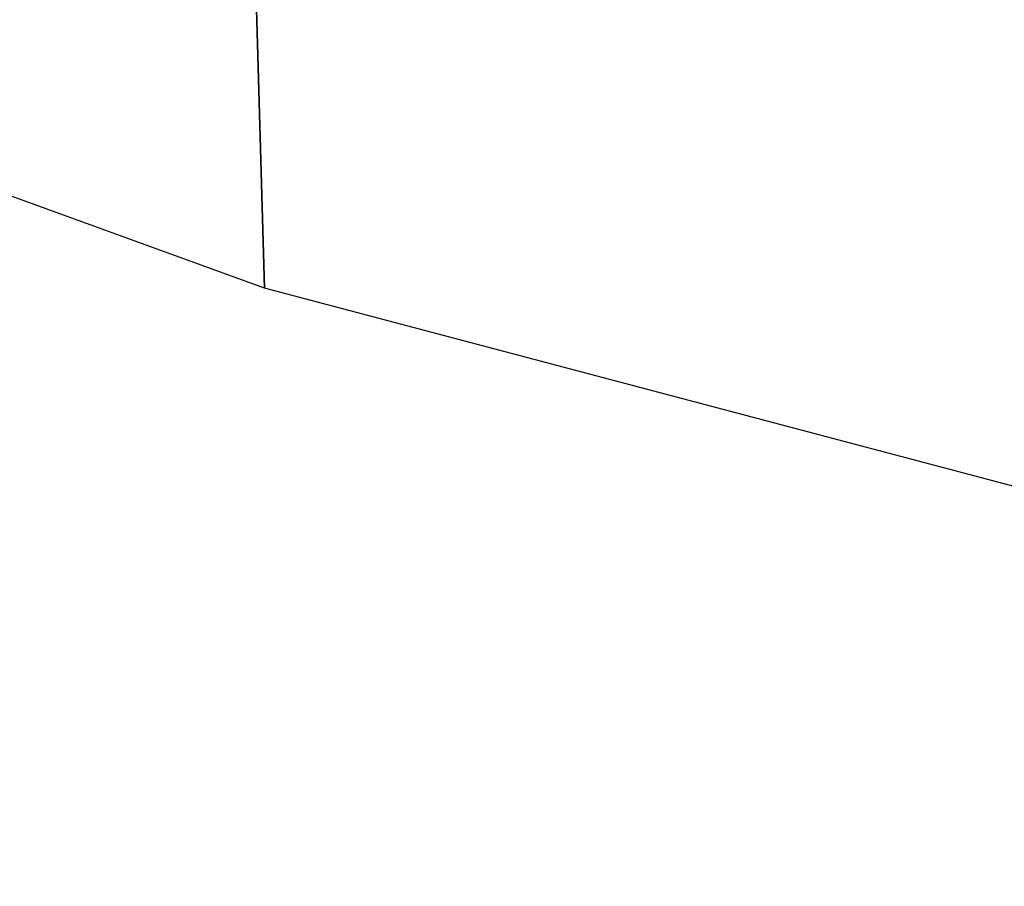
# Model space of a CAD drawing. Extents: x -24 to 134, y -24 to 24.
# Tile 138 of 256: x -13.152 to -12.721, y -18.93 to -18.55. Entities that reach past the tile are written whole.
import ezdxf

# ---------------------------------------------------------------- set-up
doc = ezdxf.new("R2010")
doc.units = 0
doc.layers.add('LAYER_01', color=7, linetype='CONTINUOUS')

msp = doc.modelspace()

# ---------------------------------------------------------------- meshes
at = {"layer": 'LAYER_01'}
mesh = msp.add_polyface(dxfattribs=at)
corners = [(-14.10506, -18.03201, 153.76375), (-14.07339, -17.98432, 153.83836), (-14.53841, -17.74369, 153.78122), (-13.13782, -18.43603, 153.88249), (-13.10914, -18.38607, 153.95677), (-13.15758, -18.47304, 153.79372), (-14.12691, -18.0676, 153.67479), (-14.59397, -17.82524, 153.61748), (-14.60215, -17.86347, 153.39772), (-14.2548, -18.04641, 153.44017), (-14.53841, -17.74369, 153.78122), (-15.0461, -17.55553, 153.56203), (-14.98868, -17.47552, 153.72592), (-15.48116, -17.25889, 153.5087), (-15.14151, -17.53859, 153.33186), (-15.05571, -17.59384, 153.34233), (-14.73483, -17.78835, 153.38152), (-13.16617, -18.49784, 153.69075), (-14.13706, -18.09192, 153.57178), (-13.90274, -18.21314, 153.48322), (-13.03408, -18.2443, 154.06053), (-12.04759, -18.54339, 154.18163), (-12.27503, -18.25572, 154.18533), (-14.77269, -17.16637, 153.87866), (-14.92816, -17.06532, 153.85957), (-15.32297, -17.05623, 153.77943), (-14.89403, -17.3478, 153.83211), (-14.07285, -17.564, 153.96458), (-14.44831, -17.6123, 153.88684), (-13.88584, -17.6559, 153.98755), (-13.98805, -17.84931, 153.94337), (-13.22299, -17.94097, 154.06894), (-12.95046, -18.04173, 154.1024), (-15.42202, -17.18024, 153.67271), (-14.98868, -17.47552, 153.72592), (-14.24099, -18.66084, 132.99283), (-13.37753, -18.43113, 153.54747), (-14.66406, -18.45268, 133.18852), (-15.08242, -18.21969, 133.38153), (-14.95694, -18.28692, 133.11093), (-14.39263, -18.44704, 132.63655), (-14.39823, -18.51159, 132.68706), (-14.98043, -18.20428, 132.96815), (-14.94735, -18.0674, 132.8793), (-14.37354, -18.36807, 132.59987), (-15.50165, -17.72319, 133.14923), (-14.98043, -18.20428, 132.96815), (-14.36718, -18.59564, 132.83134), (-14.97552, -18.25215, 133.03302), (-15.54228, -17.89864, 133.30418), (-15.56237, -17.45958, 133.16685), (-14.79226, -17.93457, 132.79124), (-14.30759, -18.18042, 132.55486), (-13.78461, -18.62591, 132.31302), (-14.38944, -18.56079, 132.75229), (-15.54318, -17.85253, 133.23969), (-13.20873, -12.99529, 132.01891), (-12.05408, -18.92957, 131.45575), (-13.04462, -18.66754, 131.93887), (-13.9505, -18.33887, 132.38069)]
mesh.append_faces([[corners[k] for k in face] for face in [(0, 1, 2, 2), (1, 0, 3, 3), (3, 4, 1, 1), (5, 3, 0, 0), (0, 6, 5, 5), (6, 0, 2, 2), (7, 8, 9, 9), (6, 7, 9, 9), (10, 7, 6, 6), (11, 7, 10, 10), (10, 12, 11, 11), (13, 11, 12, 12), (14, 15, 11, 11), (7, 11, 15, 15), (15, 16, 7, 7), (16, 8, 7, 7), (17, 18, 19, 19), (17, 5, 6, 6), (6, 18, 17, 17), (9, 18, 6, 6), (9, 19, 18, 18), (20, 21, 22, 22), (23, 24, 25, 25), (25, 26, 23, 23), (27, 23, 26, 26), (26, 28, 27, 27), (29, 27, 28, 28), (28, 30, 29, 29), (31, 29, 30, 30), (30, 20, 31, 31), (20, 32, 31, 31), (22, 32, 20, 20), (33, 34, 26, 26), (28, 26, 34, 34), (34, 2, 28, 28), (30, 28, 2, 2), (2, 1, 30, 30), (20, 30, 1, 1), (1, 4, 20, 20), (35, 36, 19, 19), (37, 35, 19, 19), (19, 9, 37, 37), (38, 37, 9, 9), (38, 9, 8, 8), (38, 8, 16, 16), (38, 16, 15, 15), (37, 38, 39, 39), (40, 41, 42, 42), (43, 44, 40, 40), (40, 42, 43, 43), (45, 43, 46, 46), (47, 39, 48, 48), (49, 48, 39, 39), (50, 51, 43, 43), (44, 43, 51, 51), (51, 52, 44, 44), (53, 44, 52, 52), (54, 48, 42, 42), (55, 42, 48, 48), (56, 57, 58, 58), (58, 59, 56, 56), (59, 52, 56, 56), (56, 52, 51, 51), (51, 50, 56, 56)]])

doc.saveas('drawing.dxf')
